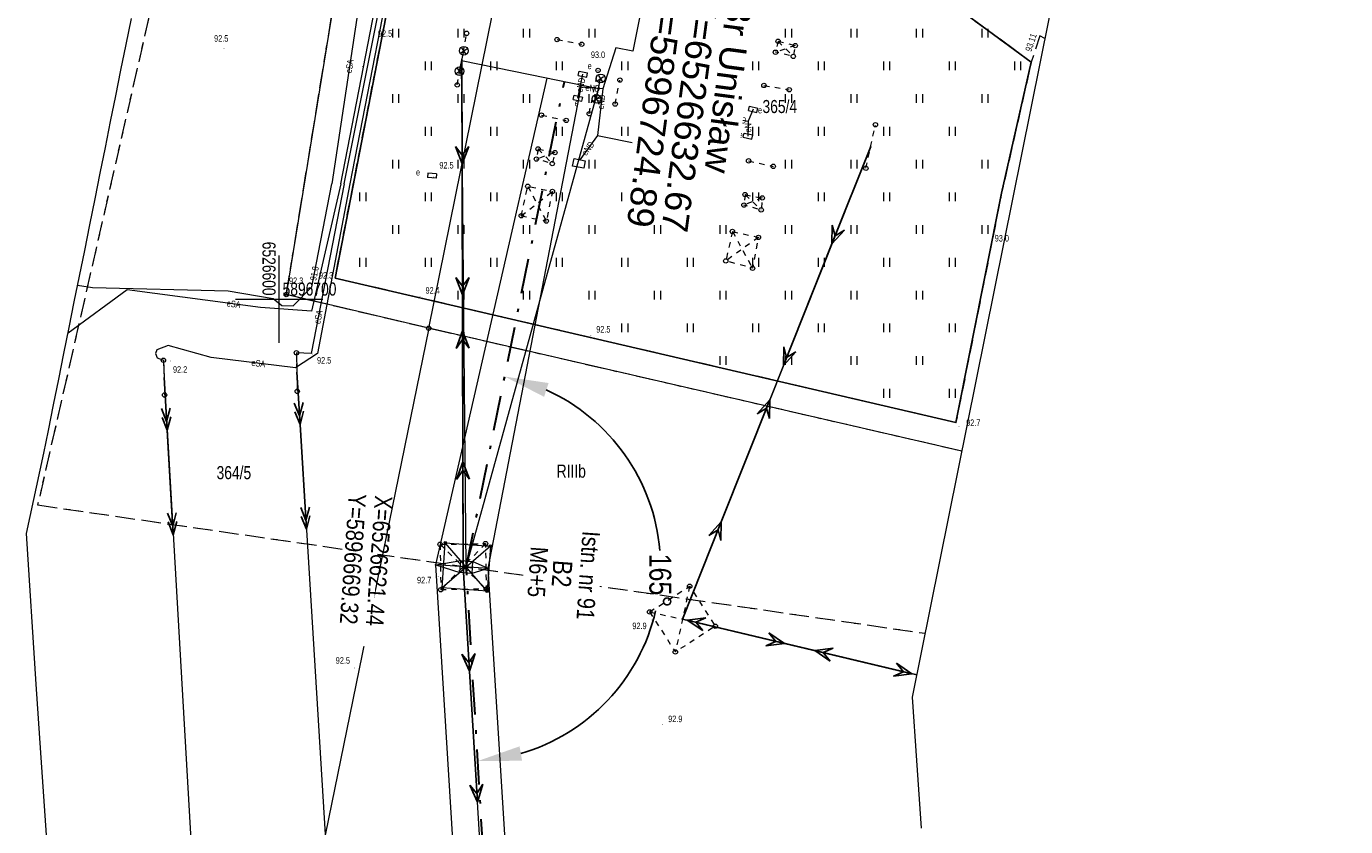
# Model space of a CAD drawing. Header units: metres. Extents: x 6524698 to 6533081, y 5883213 to 5896811.
# Tile 163 of 167: x 6526571 to 6526722, y 5896640 to 5896731. Entities that reach past the tile are written whole.
import ezdxf
from ezdxf.enums import TextEntityAlignment as Align

# ---------------------------------------------------------------- set-up
doc = ezdxf.new("R2010")
doc.units = ezdxf.units.M
doc.header["$MEASUREMENT"] = 0
for name, pattern in [('DASHDOT', [4, 2, -0.9, 0.2, -0.9]), ('mapa zasadnicza$0$1.5_0.75', [2.25, 1.5, -0.75]), ('mapa zasadnicza$0$2.25_0.75', [3, 2.25, -0.75]), ('mapa zasadnicza$0$219-1000', [0]), ('mapa zasadnicza$0$egkk-1000', [3, 2.25, -0.75]), ('mapa zasadnicza$0$egug-1000', [1.5, 0.75, -0.75]), ('mapa zasadnicza$0$suep_sn_1000', [0]), ('mapa zasadnicza$0$suep_wn_1000', [0]), ('mapa zasadnicza$0$supp_1000', [1.25, 0.625, -0.625])]:
    doc.linetypes.add(name, pattern=pattern)
doc.layers.get('0').update_dxf_attribs({"lineweight": 0})
for name, color, linetype, lineweight in [('@Proj. słupy - blok', 1, 'Continuous', 15), ('@Proj. słupy - XY', 1, 'Continuous', 0), ('_trasa_kat_zalomu', 7, 'Continuous', 18), ('_trasa_os', 1, 'DASHDOT', 30), ('Sections span lengths and Marker Balls Plan', 7, 'Continuous', 0)]:
    doc.layers.add(name, color=color, linetype=linetype, lineweight=lineweight)
for name, color, linetype in [('@Proj. słupy - seria', 1, 'Continuous'), ('@Proj. słupy - wys.', 1, 'Continuous'), ('mapa zasadnicza$0$202-punkt graniczny', 7, 'Continuous'), ('mapa zasadnicza$0$209-oznaczenie konturu klasyfikacyjnego', 7, 'Continuous'), ('mapa zasadnicza$0$211-numer działki ewidencyjnej', 7, 'Continuous'), ('mapa zasadnicza$0$217-kontur klasyfikacyjny', 7, 'Continuous'), ('mapa zasadnicza$0$218-kontur użytku gruntowego', 7, 'Continuous'), ('mapa zasadnicza$0$219-działka ewidencyjna', 7, 'Continuous'), ('mapa zasadnicza$0$jezdnia', 7, 'Continuous'), ('mapa zasadnicza$0$komora podziemna', 7, 'Continuous'), ('mapa zasadnicza$0$ogrodzenie trwałe', 7, 'Continuous'), ('mapa zasadnicza$0$pikieta naturalna', 7, 'Continuous'), ('mapa zasadnicza$0$pikieta naturalna-Atr2', 7, 'Continuous'), ('mapa zasadnicza$0$pikieta sztuczna', 7, 'Continuous'), ('mapa zasadnicza$0$pikieta sztuczna-Atr2', 7, 'Continuous'), ('mapa zasadnicza$0$przewód elektroenergetyczny podziemny', 7, 'Continuous'), ('mapa zasadnicza$0$przewód elektroenergetyczny podziemny-Atr1', 7, 'Continuous'), ('mapa zasadnicza$0$przewód elektroenergetyczny wysokiego napięcia', 7, 'Continuous'), ('mapa zasadnicza$0$przewód elektroenergetyczny średniego napięcia', 7, 'Continuous'), ('mapa zasadnicza$0$Ramki i opis wydruku', 7, 'Continuous'), ('mapa zasadnicza$0$rzędna', 7, 'Continuous'), ('mapa zasadnicza$0$rzędna-Atr2', 7, 'Continuous'), ('mapa zasadnicza$0$szafa elektroenergetyczna lub kontener', 7, 'Continuous'), ('mapa zasadnicza$0$szafa elektroenergetyczna lub kontener-Atr17', 7, 'Continuous'), ('mapa zasadnicza$0$słup przewodów napowietrznych', 7, 'Continuous'), ('mapa zasadnicza$0$trawnik', 7, 'Continuous'), ('mapa zasadnicza$0$Wstawianie ramki sekcyjnej z opisem', 7, 'Continuous')]:
    doc.layers.add(name, color=color, linetype=linetype)
doc.styles.add('mapa zasadnicza$0$STANDARD', font='Working1250', dxfattribs={"width": 0.75})
doc.styles.add('Opis', font='ARIALN.TTF')
doc.styles.add('Opis_slupy', font='ARIALN.TTF')
doc.styles.add('PLS_View', font='arial.ttf')
doc.linetypes.add('mapa zasadnicza$0$902-1000', pattern='A,5,0,[1,ksztalty.shx,S=1,R=0,X=0,Y=0],5', length=10)
doc.dimstyles.new('Kat zalomu', dxfattribs={"dimtxt": 2.5, "dimasz": 5, "dimexe": 1.25, "dimexo": 0.625, "dimtad": 0, "dimtxsty": 'Opis_slupy', "dimcen": 2.5, "dimse1": 1, "dimse2": 1, "dimadec": 0, "dimazin": 0, "dimtfac": 1, "dimtmove": 0, "dimatfit": 3, "dimfxl": 1, "dimarcsym": 1})

# ---------------------------------------------------------------- blocks, each defined once
blk = doc.blocks.new('mapa zasadnicza$0$PW01')
at = {"linetype": 'Continuous', "lineweight": 13}
h = blk.add_hatch(color=0, dxfattribs=at)
edge = h.paths.add_edge_path()
edge.add_arc((0, 0), 0.045, 0, 360)
blk = doc.blocks.new('mapa zasadnicza$0$US18')
at = {"color": 0, "linetype": 'Continuous', "lineweight": 13}
for p, q in [((-0.5, -0.25), (-0.5, 0.25)), ((-0.5, 0.25), (0.5, 0.25)), ((0.5, -0.25), (0.5, 0.25)), ((-0.5, -0.25), (0.5, -0.25))]:
    blk.add_line(p, q, dxfattribs=at)
blk = doc.blocks.new('mapa zasadnicza$0$TU04')
at = {"color": 0, "linetype": 'Continuous', "lineweight": 13}
for p, q in [((0, 0), (0, 1)), ((0.7, 0), (0.7, 1))]:
    blk.add_line(p, q, dxfattribs=at)
blk = doc.blocks.new('mapa zasadnicza$0$SUEP3')
at = {"color": 0, "linetype": 'Continuous'}
for p, q in [((0, 0), (12.003, 0)), ((12.003, 0), (10.003, 0.75)), ((10.003, 0.75), (11.003, 0)), ((12.003, 0), (10.003, -0.75)), ((11.003, 0), (10.003, -0.75)), ((12.003, 0), (27.003, 0)), ((27.003, 0), (25.003, 0.75)), ((25.003, 0.75), (26.003, 0)), ((27.003, 0), (25.003, -0.75)), ((26.003, 0), (25.003, -0.75))]:
    blk.add_line(p, q, dxfattribs=at)
blk = doc.blocks.new('mapa zasadnicza$0$SUEP2')
at = {"color": 0, "linetype": 'Continuous'}
for p, q in [((0, 0), (6.027, 0)), ((5.027, 0), (3.527, 0.5)), ((5.027, 0), (3.527, -0.5)), ((6.027, 0), (4.527, 0.5)), ((6.027, 0), (4.527, -0.5)), ((6.027, 0), (18.027, 0)), ((17.027, 0), (15.527, 0.5)), ((17.027, 0), (15.527, -0.5)), ((18.027, 0), (16.527, 0.5)), ((18.027, 0), (16.527, -0.5))]:
    blk.add_line(p, q, dxfattribs=at)
blk = doc.blocks.new('mapa zasadnicza$0$SM05')
at = {"color": 0, "linetype": 'Continuous', "lineweight": 13}
blk.add_circle((0, 0), 0.25, dxfattribs=at)
blk = doc.blocks.new('mapa zasadnicza$0$202')
at = {"color": 0, "linetype": 'Continuous', "lineweight": 0}
blk.add_circle((0, 0), 0.25, dxfattribs=at)
blk = doc.blocks.new('*U2374')
at = {"layer": '@Proj. słupy - blok', "color": 0}
for p, q in [((-3.49, 0.24), (-0.64, 0.73)), ((2.49, -0.17), (-3.49, 0.24)), ((2.49, -0.17), (0.73, 0.64))]:
    blk.add_line(p, q, dxfattribs=at)
for points in [[(2.4, -2.76), (-2.76, -2.4), (-2.4, 2.76), (2.76, 2.4)], [(0.64, -0.73), (-0.73, -0.64), (-0.64, 0.73), (0.73, 0.64)]]:
    blk.add_lwpolyline(points, close=True, dxfattribs=at)
for points in [[(2.76, 2.4), (-2.76, -2.4)], [(2.4, -2.76), (-2.4, 2.76)], [(-3.49, 0.24), (-0.73, -0.64)], [(2.49, -0.17), (0.64, -0.73)]]:
    blk.add_lwpolyline(points, dxfattribs=at)
for centre, radius in [((-2.4, 2.76), 0.15), ((2.76, 2.4), 0.15), ((-3.49, 0.24), 0.05), ((0, 0), 0.05), ((2.49, -0.17), 0.05), ((-2.76, -2.4), 0.15), ((2.4, -2.76), 0.15)]:
    blk.add_circle(centre, radius, dxfattribs=at)
at = {"layer": '@Proj. słupy - seria', "color": 0, "insert": (10.97, -0.77), "char_height": 2.2, "attachment_point": 5, "rotation": 265.9898, "style": 'Opis', "bg_fill": 3, "box_fill_scale": 2.5, "bg_fill_color": 256, "bg_fill_transparency": 0}
blk.add_mtext_dynamic_manual_height_columns('B2', width=7.2, gutter_width=12.5, heights=[-2.21], dxfattribs=at)
at = {"layer": '@Proj. słupy - XY', "color": 0, "linetype": 'Continuous', "style": 'Opis'}
for tag, p in [('Y', (-12.97, 0.91)), ('X', (-9.98, 0.7))]:
    blk.add_attdef(tag, text='', height=2, rotation=265.9898, dxfattribs=at).set_placement(p, align=Align.MIDDLE_CENTER)
at = {"layer": '@Proj. słupy - seria', "color": 0, "style": 'Opis'}
blk.add_attdef('STAN', text='', height=2, rotation=265.9898, dxfattribs=at).set_placement((13.97, -0.98), align=Align.MIDDLE_CENTER)
at = {"layer": '@Proj. słupy - wys.', "color": 0, "insert": (8.18, -0.57), "char_height": 2, "attachment_point": 5, "rotation": 265.9898, "style": 'Opis'}
blk.add_mtext_dynamic_manual_height_columns('M6+5 ', width=6.652, gutter_width=12.5, heights=[3.6], dxfattribs=at)
at = {"layer": '@Proj. słupy - XY', "color": 0, "linetype": 'Continuous', "insert": (-11.47, 0.8), "char_height": 2.5, "attachment_point": 5, "rotation": 265.9898, "style": 'Opis', "bg_fill": 3, "box_fill_scale": 1, "bg_fill_color": 256, "bg_fill_transparency": 0}
blk.add_mtext_dynamic_manual_height_columns('\\P', width=19.7098, gutter_width=5.34, heights=[5.63], dxfattribs=at)
blk = doc.blocks.new('*D2416')
at = {"layer": '_trasa_kat_zalomu', "color": 0, "lineweight": -2}
for start, end in [(4.8648, 65.6729), (286.3089, 347.0185)]:
    blk.add_arc((6526621.44, 5896669.32), 22.25, start, end, dxfattribs=at)
at = {"layer": '_trasa_kat_zalomu', "color": 0}
for points in [[(6526630.86, 5896690.39), (6526630.35, 5896688.81), (6526625.85, 5896691.13)], [(6526627.54, 5896648.79), (6526627.83, 5896647.14), (6526622.76, 5896647.11)]]:
    blk.add_solid(points, dxfattribs=at)
at = {"layer": 'Defpoints', "color": 0}
for p in [(6526632.67, 5896724.88), (6526641.84, 5896678.2), (6526621.44, 5896669.32), (6526621.44, 5896669.32), (6526639.57, 5896364.93)]:
    blk.add_point(p, dxfattribs=at)
at = {"layer": '_trasa_kat_zalomu', "color": 0, "insert": (6526643.64, 5896667.77), "char_height": 2.5, "attachment_point": 5, "rotation": 270, "style": 'Opis_slupy'}
blk.add_mtext('165%%d', dxfattribs=at)

msp = doc.modelspace()

# ---------------------------------------------------------------- linework, layer by layer
at = {"layer": '@Proj. słupy - blok', "color": 0, "linetype": 'Continuous', "ltscale": 2}
for p, q in [((6526621.37, 5896728.097), (6526620.917, 5896728.78)), ((6526620.668, 5896726.086), (6526621.144, 5896728.439)), ((6526620.802, 5896728.212), (6526621.485, 5896728.665)), ((6526628.747, 5896725.677), (6526620.906, 5896727.262)), ((6526620.326, 5896725.859), (6526621.01, 5896726.313)), ((6526620.326, 5896725.859), (6526621.01, 5896726.313)), ((6526620.895, 5896725.745), (6526620.441, 5896726.428)), ((6526636.589, 5896724.092), (6526628.747, 5896725.677)), ((6526636.351, 5896722.916), (6526636.826, 5896725.268)), ((6526636.485, 5896725.041), (6526637.168, 5896725.495)), ((6526637.053, 5896724.926), (6526636.6, 5896725.61)), ((6526636.009, 5896722.689), (6526636.692, 5896723.142)), ((6526636.578, 5896722.574), (6526636.124, 5896723.257))]:
    msp.add_line(p, q, dxfattribs=at)
for centre in [(6526621.144, 5896728.439), (6526620.668, 5896726.086), (6526636.826, 5896725.268), (6526636.351, 5896722.916)]:
    msp.add_circle(centre, 0.5, dxfattribs=at)
at = {"layer": '_trasa_os', "linetype": 'DASHDOT', "ltscale": 2}
msp.add_lwpolyline([(6528589.986, 5891744.689), (6528580.198, 5892007.978), (6528365.87, 5892211.536), (6528143.159, 5892378.558), (6527920.541, 5892545.59), (6527693.967, 5892715.374), (6527530.815, 5892837.971), (6527304.639, 5893007.458), (6527095.026, 5893164.924), (6526808.543, 5893379.811), (6526773.046, 5893625.004), (6526837.186, 5893856.22), (6526918.697, 5894149.866), (6527004.557, 5894459.054), (6526829.193, 5894634.492), (6526625.033, 5894855.653), (6526658.914, 5895086.074), (6526701.409, 5895318.796), (6526680.866, 5895666.414), (6526660.166, 5896015.549), (6526639.565, 5896364.931), (6526621.438, 5896669.322), (6526632.668, 5896724.885)], dxfattribs=at)
at = {"layer": 'mapa zasadnicza$0$217-kontur klasyfikacyjny', "color": 92, "linetype": 'mapa zasadnicza$0$egkk-1000', "lineweight": 18, "flags": 128}
for points in [[(6526602.43, 5896808.34), (6526572.35, 5896676.43)], [(6526600.83, 5896700.51), (6526617.959, 5896805.782)], [(6526617.14, 5896696.66), (6526600.83, 5896700.51)], [(6526678.178, 5896682.59), (6526617.14, 5896696.66)], [(6526572.35, 5896676.43), (6526673.979, 5896661.736)]]:
    msp.add_lwpolyline(points, dxfattribs=at)
at = {"layer": 'mapa zasadnicza$0$218-kontur użytku gruntowego', "color": 3, "linetype": 'mapa zasadnicza$0$egug-1000', "lineweight": 18, "flags": 128}
for points in [[(6526602.43, 5896808.34), (6526572.35, 5896676.43)], [(6526600.83, 5896700.51), (6526617.959, 5896805.782)], [(6526617.14, 5896696.66), (6526600.83, 5896700.51)], [(6526678.178, 5896682.59), (6526617.14, 5896696.66)], [(6526572.35, 5896676.43), (6526673.979, 5896661.736)]]:
    msp.add_lwpolyline(points, dxfattribs=at)
at = {"layer": 'mapa zasadnicza$0$219-działka ewidencyjna', "color": 7, "linetype": 'mapa zasadnicza$0$219-1000', "lineweight": 18, "flags": 128}
for points in [[(6526617.959, 5896805.782), (6526600.83, 5896700.51)], [(6526617.14, 5896696.66), (6526638.427, 5896801.661)], [(6526617.14, 5896696.66), (6526600.83, 5896700.51)], [(6526617.14, 5896696.66), (6526585.13, 5896540.07)], [(6526678.178, 5896682.59), (6526617.14, 5896696.66)]]:
    msp.add_lwpolyline(points, dxfattribs=at)
at = {"layer": 'mapa zasadnicza$0$jezdnia', "color": 7, "linetype": 'mapa zasadnicza$0$2.25_0.75', "lineweight": 18, "flags": 128}
msp.add_lwpolyline([(6526687.691, 5896729.836), (6526687.12, 5896730.14), (6526686.14, 5896727.13), (6526678.65, 5896732.63), (6526679.67, 5896737.46), (6526679.81, 5896738.36), (6526689.02, 5896741.66), (6526688.85, 5896740.6), (6526689.985, 5896741.228)], dxfattribs=at)
at = {"layer": 'mapa zasadnicza$0$komora podziemna', "color": 1, "linetype": 'Continuous', "lineweight": 18, "flags": 128}
for points in [[(6526634.89, 5896714.98), (6526633.62, 5896715.23), (6526633.79, 5896716.08), (6526635.06, 5896715.82)], [(6526651.14, 5896711.04), (6526649.69, 5896711.32), (6526649.84, 5896712.18), (6526651.29, 5896711.88)]]:
    msp.add_lwpolyline(points, close=True, dxfattribs=at)
at = {"layer": 'mapa zasadnicza$0$ogrodzenie trwałe', "color": 7, "linetype": 'mapa zasadnicza$0$902-1000', "lineweight": 25, "flags": 128}
for points in [[(6526606.41, 5896702.4), (6526616.27, 5896753.16), (6526626.12, 5896804.139)], [(6526678.65, 5896732.63), (6526686.14, 5896727.13)], [(6526682.75, 5896712.14), (6526686.14, 5896727.13)], [(6526606.41, 5896702.4), (6526677.52, 5896685.86), (6526682.75, 5896712.14)]]:
    msp.add_lwpolyline(points, dxfattribs=at)
at = {"layer": 'mapa zasadnicza$0$przewód elektroenergetyczny podziemny', "color": 1, "linetype": 'Continuous', "lineweight": 18, "flags": 128}
for points in [[(6526617.18, 5896768.52), (6526616.4, 5896767.15), (6526613.41, 5896751.29), (6526612.41, 5896745.23), (6526612.1, 5896745.18), (6526612.19, 5896744.84), (6526610.49, 5896736.03), (6526609, 5896732.93), (6526606.04, 5896713.21)], [(6526607.08, 5896713.19), (6526613.3, 5896745.25), (6526617.59, 5896767.06), (6526618.6, 5896766.86)], [(6526618.6, 5896766.86), (6526614.08, 5896743.99), (6526608.11, 5896713.18)], [(6526607.46, 5896713.19), (6526617.98, 5896765.92)], [(6526656.24, 5896757), (6526646.6, 5896758.77), (6526640.5, 5896728.39), (6526638.58, 5896728.77), (6526637.08, 5896724.08)], [(6526651.33, 5896720.8), (6526652.15, 5896726.02), (6526650.24, 5896726.71), (6526656.24, 5896757)], [(6526634.49, 5896724.26), (6526634.8, 5896725.75)], [(6526634.23, 5896722.99), (6526634.49, 5896724.26)], [(6526637.08, 5896724.08), (6526634.49, 5896724.26)], [(6526637.08, 5896724.08), (6526636.47, 5896718.74)], [(6526654.29, 5896721.73), (6526653.72, 5896720.37)], [(6526649.75, 5896715.99), (6526651.33, 5896720.8)], [(6526651.33, 5896720.8), (6526653.72, 5896720.37)], [(6526653.72, 5896720.37), (6526653.7, 5896718.67)], [(6526636.47, 5896718.74), (6526634.43, 5896715.95)], [(6526636.47, 5896718.74), (6526645.95, 5896716.83)], [(6526645.95, 5896716.83), (6526645.64, 5896715.08)], [(6526645.95, 5896716.83), (6526649.75, 5896715.99)], [(6526649.75, 5896715.99), (6526650.57, 5896712.03)], [(6526607.08, 5896713.19), (6526603.7, 5896698.6), (6526597.87, 5896699.03), (6526582.6, 5896701.05), (6526575.828, 5896696.082)], [(6526576.932, 5896701.588), (6526578.64, 5896701.34), (6526594.16, 5896700.94), (6526599.34, 5896700.06), (6526600.32, 5896699.28), (6526601.6, 5896699.21), (6526603.74, 5896701.4), (6526606.04, 5896713.21)], [(6526608.11, 5896713.18), (6526604.4, 5896693.76), (6526601.88, 5896692.13), (6526592.21, 5896693.3), (6526587.31, 5896694.68), (6526586.01, 5896694.18), (6526585.83, 5896693.76), (6526586.03, 5896693.28), (6526586.76, 5896692.99), (6526586.83, 5896691.01)], [(6526607.46, 5896713.19), (6526603.68, 5896693.78), (6526601.98, 5896693.85), (6526602.03, 5896691.65)]]:
    msp.add_lwpolyline(points, dxfattribs=at)
at = {"layer": 'mapa zasadnicza$0$przewód elektroenergetyczny wysokiego napięcia', "color": 1, "linetype": 'mapa zasadnicza$0$suep_wn_1000', "lineweight": 18, "flags": 128}
for points in [[(6526621.08, 5896669.36), (6526620.94, 5896727.48)], [(6526620.94, 5896727.48), (6526621.08, 5896669.36)], [(6526646.2, 5896663.36), (6526667.75, 5896717.47)], [(6526667.75, 5896717.47), (6526646.2, 5896663.36)], [(6526639.62, 5896365), (6526621.08, 5896669.36)], [(6526673.02, 5896656.974), (6526646.2, 5896663.36)]]:
    msp.add_lwpolyline(points, dxfattribs=at)
at = {"layer": 'mapa zasadnicza$0$przewód elektroenergetyczny średniego napięcia', "color": 1, "linetype": 'mapa zasadnicza$0$suep_sn_1000', "lineweight": 18, "flags": 128}
for points in [[(6526586.83, 5896691.01), (6526593.3, 5896579.2)], [(6526602.03, 5896691.65), (6526607.74, 5896598.24)]]:
    msp.add_lwpolyline(points, dxfattribs=at)
at = {"layer": 'mapa zasadnicza$0$Ramki i opis wydruku', "color": 7, "linetype": 'Continuous', "lineweight": 13, "flags": 128}
for points in [[(6526699.67, 5896789.33), (6526672.51, 5896654.44), (6526673.01, 5896647.17), (6526673.54, 5896639.43)], [(6526573.78, 5896632.56), (6526573.24, 5896640.3), (6526572.71, 5896648.05), (6526572.17, 5896655.91), (6526571.06, 5896673.15), (6526573.06, 5896682.35), (6526573.58, 5896684.94), (6526574.18, 5896687.89), (6526574.77, 5896690.84), (6526575.36, 5896693.78), (6526575.96, 5896696.73), (6526576.55, 5896699.68), (6526577.14, 5896702.63), (6526577.74, 5896705.58), (6526578.33, 5896708.52), (6526578.92, 5896711.47), (6526579.52, 5896714.42), (6526580.11, 5896717.37), (6526580.7, 5896720.32), (6526581.3, 5896723.26), (6526581.89, 5896726.21), (6526582.49, 5896729.16), (6526583.08, 5896732.11)]]:
    msp.add_lwpolyline(points, dxfattribs=at)
at = {"layer": 'mapa zasadnicza$0$słup przewodów napowietrznych', "color": 7, "linetype": 'mapa zasadnicza$0$supp_1000', "lineweight": 18, "flags": 128}
for points in [[(6526620.4, 5896724.52), (6526621.48, 5896730.43)], [(6526631.84, 5896729.71), (6526634.66, 5896729.18)], [(6526657.15, 5896729.52), (6526659.12, 5896729.03), (6526658.89, 5896727.79), (6526656.85, 5896728.27)], [(6526657.15, 5896729.52), (6526656.85, 5896728.27)], [(6526659.12, 5896729.03), (6526656.85, 5896728.27)], [(6526657.15, 5896729.52), (6526658.89, 5896727.79)], [(6526635.52, 5896721.23), (6526636.53, 5896726.19)], [(6526638.49, 5896722.33), (6526639.03, 5896725.08)], [(6526655.53, 5896724.46), (6526658.42, 5896723.97)], [(6526652.71, 5896723.46), (6526651.63, 5896718.58)], [(6526649.11, 5896719.9), (6526649.57, 5896722.66)], [(6526630.05, 5896721.07), (6526632.88, 5896720.46)], [(6526667.2, 5896714.98), (6526668.3, 5896719.96)], [(6526629.66, 5896717.19), (6526631.59, 5896716.77), (6526631.29, 5896715.51), (6526629.47, 5896716.03)], [(6526629.66, 5896717.19), (6526629.47, 5896716.03)], [(6526631.59, 5896716.77), (6526629.47, 5896716.03)], [(6526629.66, 5896717.19), (6526631.29, 5896715.51)], [(6526653.77, 5896715.83), (6526656.59, 5896715.2)], [(6526627.74, 5896709.54), (6526628.48, 5896712.91), (6526631.3, 5896712.32), (6526630.6, 5896708.94)], [(6526627.74, 5896709.54), (6526631.3, 5896712.32)], [(6526628.48, 5896712.91), (6526630.6, 5896708.94)], [(6526653.37, 5896711.96), (6526655.33, 5896711.58), (6526655.21, 5896710.21), (6526653.23, 5896710.76)], [(6526653.37, 5896711.96), (6526653.23, 5896710.76)], [(6526655.33, 5896711.58), (6526653.23, 5896710.76)], [(6526653.37, 5896711.96), (6526655.21, 5896710.21)], [(6526627.74, 5896709.54), (6526630.6, 5896708.94)], [(6526651.92, 5896707.74), (6526654.9, 5896707.07), (6526654.22, 5896703.53), (6526651.16, 5896704.37)], [(6526651.92, 5896707.74), (6526651.16, 5896704.37)], [(6526651.92, 5896707.74), (6526654.22, 5896703.53)], [(6526654.9, 5896707.07), (6526651.16, 5896704.37)], [(6526586.76, 5896692.99), (6526586.89, 5896689.02)], [(6526601.98, 5896693.85), (6526602.08, 5896689.44)], [(6526618.44, 5896671.92), (6526623.64, 5896672), (6526623.72, 5896666.8), (6526618.52, 5896666.72)], [(6526618.44, 5896671.92), (6526623.72, 5896666.8)], [(6526618.44, 5896671.92), (6526618.52, 5896666.72)], [(6526623.64, 5896672), (6526618.52, 5896666.72)], [(6526642.44, 5896664.18), (6526647.02, 5896667.12), (6526649.96, 5896662.54), (6526645.38, 5896659.6)], [(6526647.02, 5896667.12), (6526645.38, 5896659.6)], [(6526642.44, 5896664.18), (6526649.96, 5896662.54)], [(6526642.44, 5896664.18), (6526645.38, 5896659.6)]]:
    msp.add_lwpolyline(points, dxfattribs=at)
at = {"layer": 'mapa zasadnicza$0$trawnik', "color": 7, "linetype": 'mapa zasadnicza$0$1.5_0.75', "lineweight": 18, "flags": 128}
msp.add_lwpolyline([(6526628.21, 5896803.72), (6526697.77, 5896787.94), (6526689.02, 5896741.66), (6526679.81, 5896738.36), (6526639.85, 5896748.14), (6526640.42, 5896750.75), (6526642.12, 5896750.38), (6526643.3, 5896756.48), (6526635.55, 5896757.96), (6526634.33, 5896751.81), (6526635.34, 5896751.64), (6526634.82, 5896749.05), (6526631.99, 5896749.73), (6526627.67, 5896755.93), (6526629.31, 5896765.39), (6526633.96, 5896768.36), (6526637.91, 5896767.41), (6526672.64, 5896759.88), (6526677.11, 5896739.73), (6526678.29, 5896739.52), (6526675.16, 5896753.36), (6526677.94, 5896758.72), (6526684.92, 5896757.21), (6526684.87, 5896757.81), (6526686.61, 5896765.96), (6526667.59, 5896770.24), (6526667.91, 5896771.67), (6526640.01, 5896777.94), (6526639.57, 5896776.6), (6526627.95, 5896778.69), (6526621.05, 5896744.09), (6526678.65, 5896732.63), (6526686.14, 5896727.13), (6526682.75, 5896712.14), (6526677.52, 5896685.86), (6526606.41, 5896702.4), (6526616.27, 5896753.16), (6526626.12, 5896804.14)], close=True, dxfattribs=at)
at = {"layer": 'mapa zasadnicza$0$Wstawianie ramki sekcyjnej z opisem', "color": 7, "linetype": 'Continuous', "lineweight": 13, "flags": 128}
for points in [[(6526600, 5896695), (6526600, 5896705)], [(6526595, 5896700), (6526605, 5896700)]]:
    msp.add_lwpolyline(points, dxfattribs=at)

# ---------------------------------------------------------------- block references
at = {"layer": 'mapa zasadnicza$0$202-punkt graniczny', "color": 7, "linetype": 'Continuous', "lineweight": 18}
for p in [(6526600.83, 5896700.51), (6526617.14, 5896696.66)]:
    msp.add_blockref('mapa zasadnicza$0$202', p, dxfattribs=at)
at = {"layer": 'mapa zasadnicza$0$pikieta naturalna', "color": 7, "linetype": 'Continuous', "lineweight": 13, "rotation": 179.999}
msp.add_blockref('mapa zasadnicza$0$PW01', (6526593.7, 5896728.72), dxfattribs=at)
at = {"layer": 'mapa zasadnicza$0$pikieta naturalna', "color": 7, "linetype": 'Continuous', "lineweight": 13}
for p in [(6526609.54, 5896726.6), (6526636.55, 5896726.15), (6526617.7, 5896713.97), (6526682.06, 5896707.34), (6526606.41, 5896702.4), (6526603.74, 5896701.4), (6526616.13, 5896700.28), (6526635.71, 5896695.83), (6526587.59, 5896692.9), (6526603.84, 5896693.72), (6526677.86, 5896685.42), (6526618.22, 5896668.21), (6526642.7, 5896663.25), (6526608.62, 5896657.75), (6526643.89, 5896651.26)]:
    msp.add_blockref('mapa zasadnicza$0$PW01', p, dxfattribs=at)
at = {"layer": 'mapa zasadnicza$0$pikieta sztuczna', "color": 7, "linetype": 'Continuous', "lineweight": 13}
msp.add_blockref('mapa zasadnicza$0$PW01', (6526686.14, 5896727.13), dxfattribs=at)
at = {"layer": 'mapa zasadnicza$0$przewód elektroenergetyczny wysokiego napięcia', "color": 1, "linetype": 'Continuous', "lineweight": 18}
for p, rotation in [((6526620.94, 5896727.48), 270.138), ((6526667.75, 5896717.47), 248.284), ((6526621.08, 5896669.36), 90.138), ((6526646.2, 5896663.36), 68.28399999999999), ((6526621.08, 5896669.36), 273.486), ((6526646.2, 5896663.36), 346.607), ((6526673.02, 5896656.974), 166.607)]:
    msp.add_blockref('mapa zasadnicza$0$SUEP3', p, dxfattribs=dict(at, rotation=rotation))
at = {"layer": 'mapa zasadnicza$0$przewód elektroenergetyczny średniego napięcia', "color": 1, "linetype": 'Continuous', "lineweight": 18}
for p, rotation in [((6526586.83, 5896691.01), 273.312), ((6526602.03, 5896691.65), 273.498)]:
    msp.add_blockref('mapa zasadnicza$0$SUEP2', p, dxfattribs=dict(at, rotation=rotation))
at = {"layer": 'mapa zasadnicza$0$rzędna', "color": 1, "linetype": 'Continuous', "lineweight": 18}
msp.add_blockref('mapa zasadnicza$0$PW01', (6526603.74, 5896701.4), dxfattribs=at)
at = {"layer": 'mapa zasadnicza$0$szafa elektroenergetyczna lub kontener', "color": 1, "linetype": 'Continuous', "lineweight": 18}
for p, rotation in [((6526634.8, 5896725.75), 348.871), ((6526634.23, 5896722.99), 348.959), ((6526654.29, 5896721.73), 345.605), ((6526653.7, 5896718.67), 348.689), ((6526645.64, 5896715.08), 348.97), ((6526617.52, 5896714.13), 177.327)]:
    msp.add_blockref('mapa zasadnicza$0$US18', p, dxfattribs=dict(at, rotation=rotation))
at = {"layer": 'mapa zasadnicza$0$słup przewodów napowietrznych', "color": 7, "linetype": 'Continuous', "lineweight": 18}
for p in [(6526621.48, 5896730.43), (6526631.84, 5896729.71), (6526634.66, 5896729.18), (6526657.15, 5896729.52), (6526659.12, 5896729.03), (6526656.85, 5896728.27), (6526658.89, 5896727.79), (6526636.53, 5896726.19), (6526620.4, 5896724.52), (6526639.03, 5896725.08), (6526655.53, 5896724.46), (6526658.42, 5896723.97), (6526649.57, 5896722.66), (6526652.71, 5896723.46), (6526630.05, 5896721.07), (6526635.52, 5896721.23), (6526638.49, 5896722.33), (6526632.88, 5896720.46), (6526649.11, 5896719.9), (6526668.3, 5896719.96), (6526651.63, 5896718.58), (6526629.66, 5896717.19), (6526631.59, 5896716.77), (6526629.47, 5896716.03), (6526631.29, 5896715.51), (6526653.77, 5896715.83), (6526656.59, 5896715.2), (6526667.2, 5896714.98), (6526628.48, 5896712.91), (6526631.3, 5896712.32), (6526653.37, 5896711.96), (6526653.23, 5896710.76), (6526655.33, 5896711.58), (6526627.74, 5896709.54), (6526630.6, 5896708.94), (6526655.21, 5896710.21), (6526651.92, 5896707.74), (6526654.9, 5896707.07), (6526651.16, 5896704.37), (6526654.22, 5896703.53), (6526601.98, 5896693.85), (6526586.76, 5896692.99), (6526602.08, 5896689.44), (6526586.89, 5896689.02), (6526618.44, 5896671.92), (6526623.64, 5896672), (6526618.52, 5896666.72), (6526623.72, 5896666.8), (6526647.02, 5896667.12), (6526642.44, 5896664.18), (6526649.96, 5896662.54), (6526645.38, 5896659.6)]:
    msp.add_blockref('mapa zasadnicza$0$SM05', p, dxfattribs=at)
at = {"layer": 'mapa zasadnicza$0$trawnik', "color": 7, "linetype": 'Continuous', "lineweight": 18}
for p in [(6526613.009, 5896729.959), (6526620.509, 5896729.959), (6526628.009, 5896729.959), (6526635.509, 5896729.959), (6526643.009, 5896729.959), (6526650.509, 5896729.959), (6526658.009, 5896729.959), (6526665.509, 5896729.959), (6526673.009, 5896729.959), (6526680.509, 5896729.959), (6526616.759, 5896726.209), (6526624.259, 5896726.209), (6526631.759, 5896726.209), (6526639.259, 5896726.209), (6526646.759, 5896726.209), (6526654.259, 5896726.209), (6526661.759, 5896726.209), (6526669.259, 5896726.209), (6526676.759, 5896726.209), (6526684.259, 5896726.209), (6526613.009, 5896722.459), (6526620.509, 5896722.459), (6526628.009, 5896722.459), (6526635.509, 5896722.459), (6526643.009, 5896722.459), (6526650.509, 5896722.459), (6526658.009, 5896722.459), (6526665.509, 5896722.459), (6526673.009, 5896722.459), (6526680.509, 5896722.459), (6526616.759, 5896718.709), (6526624.259, 5896718.709), (6526631.759, 5896718.709), (6526639.259, 5896718.709), (6526646.759, 5896718.709), (6526654.259, 5896718.709), (6526661.759, 5896718.709), (6526669.259, 5896718.709), (6526676.759, 5896718.709), (6526613.009, 5896714.959), (6526620.509, 5896714.959), (6526628.009, 5896714.959), (6526635.509, 5896714.959), (6526643.009, 5896714.959), (6526650.509, 5896714.959), (6526658.009, 5896714.959), (6526665.509, 5896714.959), (6526673.009, 5896714.959), (6526680.509, 5896714.959), (6526609.259, 5896711.209), (6526616.759, 5896711.209), (6526624.259, 5896711.209), (6526631.759, 5896711.209), (6526639.259, 5896711.209), (6526646.759, 5896711.209), (6526654.259, 5896711.209), (6526661.759, 5896711.209), (6526669.259, 5896711.209), (6526676.759, 5896711.209), (6526613.009, 5896707.459), (6526620.509, 5896707.459), (6526628.009, 5896707.459), (6526635.509, 5896707.459), (6526643.009, 5896707.459), (6526650.509, 5896707.459), (6526658.009, 5896707.459), (6526665.509, 5896707.459), (6526673.009, 5896707.459), (6526680.509, 5896707.459), (6526609.259, 5896703.709), (6526616.759, 5896703.709), (6526624.259, 5896703.709), (6526631.759, 5896703.709), (6526639.259, 5896703.709), (6526646.759, 5896703.709), (6526654.259, 5896703.709), (6526661.759, 5896703.709), (6526669.259, 5896703.709), (6526676.759, 5896703.709), (6526620.509, 5896699.959), (6526628.009, 5896699.959), (6526635.509, 5896699.959), (6526643.009, 5896699.959), (6526650.509, 5896699.959), (6526658.009, 5896699.959), (6526665.509, 5896699.959), (6526673.009, 5896699.959), (6526639.259, 5896696.209), (6526646.759, 5896696.209), (6526654.259, 5896696.209), (6526661.759, 5896696.209), (6526669.259, 5896696.209), (6526676.759, 5896696.209), (6526650.509, 5896692.459), (6526658.009, 5896692.459), (6526665.509, 5896692.459), (6526673.009, 5896692.459), (6526669.259, 5896688.709), (6526676.759, 5896688.709)]:
    msp.add_blockref('mapa zasadnicza$0$TU04', p, dxfattribs=at)

# ---------------------------------------------------------------- texts
at = {"layer": 'mapa zasadnicza$0$209-oznaczenie konturu klasyfikacyjnego', "color": 3, "linetype": 'Continuous', "lineweight": 18, "style": 'mapa zasadnicza$0$STANDARD', "width": 0.79}
msp.add_text('RIIIb', height=1.5, dxfattribs=at).set_placement((6526631.79, 5896679.55))
at = {"layer": 'mapa zasadnicza$0$211-numer działki ewidencyjnej', "color": 7, "linetype": 'Continuous', "lineweight": 18, "style": 'mapa zasadnicza$0$STANDARD', "width": 0.79}
msp.add_text('365/4', height=1.5, dxfattribs=at).set_placement((6526655.36, 5896721.3))
msp.add_text('364/5', height=1.5, dxfattribs=at).set_placement((6526592.84, 5896680.88), align=Align.TOP_LEFT)
at = {"layer": 'mapa zasadnicza$0$pikieta naturalna-Atr2', "color": 7, "style": 'mapa zasadnicza$0$STANDARD', "width": 0.667}
for s, p in [('92.5', (6526592.56, 5896729.47)), ('93.0', (6526635.71, 5896727.6)), ('92.5', (6526618.36, 5896714.95)), ('92.3', (6526601.14, 5896701.72)), ('92.4', (6526616.77, 5896700.62)), ('92.5', (6526636.32, 5896696.17)), ('92.5', (6526604.35, 5896692.61)), ('92.2', (6526587.85, 5896691.56)), ('92.7', (6526678.69, 5896685.47)), ('92.7', (6526615.8, 5896667.45)), ('92.9', (6526640.46, 5896662.21)), ('92.5', (6526606.49, 5896658.25)), ('92.9', (6526644.56, 5896651.56))]:
    msp.add_text(s, height=0.75, dxfattribs=at).set_placement(p)
for s, p in [('92.5', (6526611.32, 5896730.78)), ('93.0', (6526681.96, 5896707.34))]:
    msp.add_text(s, height=0.75, dxfattribs=at).set_placement(p, align=Align.TOP_LEFT)
msp.add_text('92.3', height=0.75, dxfattribs=at).set_placement((6526606.19, 5896702.35), align=Align.RIGHT)
at = {"layer": 'mapa zasadnicza$0$pikieta sztuczna-Atr2', "color": 7, "style": 'mapa zasadnicza$0$STANDARD', "width": 0.667}
msp.add_text('93.11', height=0.75, rotation=71.964, dxfattribs=at).set_placement((6526685.43, 5896728.51), align=Align.TOP_LEFT)
at = {"layer": 'mapa zasadnicza$0$przewód elektroenergetyczny podziemny-Atr1', "color": 1, "style": 'mapa zasadnicza$0$STANDARD', "width": 0.667}
for s, rotation, p in [('eSA', 81.463, (6526607.94, 5896725.88)), ('eND', 78.43, (6526634.375, 5896723.701)), ('eND', 356.023, (6526635.09, 5896724.22)), ('eND', 83.483, (6526636.81, 5896721.75)), ('eND', 349.8, (6526651.85, 5896720.71)), ('eN', 89.326, (6526653.7, 5896719.09)), ('eND', 71.815, (6526650.31, 5896717.71)), ('eND', 53.826, (6526634.88, 5896716.57)), ('eND', 348.609, (6526643.033, 5896717.418)), ('eND', 347.535, (6526647.36, 5896716.52)), ('eN', 79.955, (6526645.71, 5896715.45)), ('eND', 281.699, (6526650.05, 5896714.54)), ('eSA', 352.464, (6526594.02, 5896699.54)), ('eSA', 78.979, (6526604.34, 5896697.18)), ('eSA', 353.1, (6526596.85, 5896692.74))]:
    msp.add_text(s, height=0.75, rotation=rotation, dxfattribs=at).set_placement(p, align=Align.MIDDLE_LEFT)
at = {"layer": 'mapa zasadnicza$0$rzędna-Atr2', "color": 1, "style": 'mapa zasadnicza$0$STANDARD', "width": 0.667}
msp.add_text('91.8', height=0.75, rotation=78.979, dxfattribs=at).set_placement((6526603.88, 5896702.14), align=Align.MIDDLE_LEFT)
at = {"layer": 'mapa zasadnicza$0$szafa elektroenergetyczna lub kontener-Atr17', "color": 1, "style": 'mapa zasadnicza$0$STANDARD', "width": 0.667}
for p in [(6526635.33, 5896726.33), (6526633.85, 5896722.07), (6526654.85, 5896721.26), (6526652.63, 5896718.46), (6526644.56, 5896715.35), (6526615.68, 5896714.15)]:
    msp.add_text('e', height=0.75, dxfattribs=at).set_placement(p)
at = {"layer": 'mapa zasadnicza$0$Wstawianie ramki sekcyjnej z opisem', "color": 7, "linetype": 'Continuous', "lineweight": 13, "style": 'mapa zasadnicza$0$STANDARD', "width": 0.79}
msp.add_text('6526600', height=1.5, rotation=270, dxfattribs=at).set_placement((6526598.1, 5896700.4), align=Align.RIGHT)
msp.add_text('5896700', height=1.5, rotation=0.001, dxfattribs=at).set_placement((6526600.4, 5896700.4))

# ---------------------------------------------------------------- next in the draw order: block references
msp.add_blockref('*U2374', (6526621.438, 5896669.322)).add_auto_attribs({'STAN': 'Istn. nr 91', 'X': 'X=6526621.44', 'Y': 'Y=5896669.32'})

# ---------------------------------------------------------------- next in the draw order: linework, layer by layer
at = {"layer": 'Sections span lengths and Marker Balls Plan', "color": 6, "flags": 128}
msp.add_lwpolyline([(6526621.438, 5896669.322), (6526620.906, 5896727.262)], dxfattribs=at)
at = {"layer": 'Sections span lengths and Marker Balls Plan', "color": 1, "flags": 128}
for points in [[(6528587.188, 5891744.577), (6528577.92, 5892006.949), (6528364.256, 5892209.626), (6528141.479, 5892376.318), (6527918.861, 5892543.35), (6527692.286, 5892713.134), (6527529.134, 5892835.731), (6527302.959, 5893005.217), (6527093.345, 5893162.685), (6526805.533, 5893378.025), (6526770.052, 5893625.195), (6526834.488, 5893856.969), (6526921.106, 5894149.197), (6527002.139, 5894458.418), (6526827.029, 5894632.413), (6526621.689, 5894854.62), (6526661.381, 5895085.668), (6526701.409, 5895318.796), (6526678.071, 5895666.249), (6526657.371, 5896015.383), (6526636.77, 5896364.766), (6526617.947, 5896669.567), (6526630.708, 5896725.281)], [(6528593.583, 5891744.832), (6528583.388, 5892009.419), (6528368, 5892214.057), (6528145.319, 5892381.438), (6527922.701, 5892548.47), (6527696.127, 5892718.253), (6527532.976, 5892840.85), (6527306.799, 5893010.338), (6527097.187, 5893167.803), (6526810.693, 5893381.087), (6526776.04, 5893624.814), (6526840.655, 5893855.257), (6526921.106, 5894149.197), (6527007.942, 5894459.944), (6526831.356, 5894636.57), (6526627.422, 5894856.391), (6526661.381, 5895085.668), (6526701.409, 5895318.795), (6526684.46, 5895666.627), (6526663.76, 5896015.761), (6526643.159, 5896365.143), (6526623.932, 5896669.147), (6526634.628, 5896724.489)]]:
    msp.add_lwpolyline(points, dxfattribs=at)
at = {"layer": 'Sections span lengths and Marker Balls Plan', "color": 5, "flags": 128}
msp.add_lwpolyline([(6526621.438, 5896669.322), (6526636.589, 5896724.092)], dxfattribs=at)

# ---------------------------------------------------------------- next in the draw order: dimensions: what is measured, and where the dimension line sits
at = {"layer": '_trasa_kat_zalomu'}
dim = msp.add_angular_dim_2l(base=(6526641.843, 5896678.202), line1=((6526639.565, 5896364.931), (6526621.438, 5896669.322)), line2=((6526621.438, 5896669.322), (6526632.668, 5896724.885)), dimstyle='Kat zalomu', dxfattribs=at)
dim.commit()
dim.dimension.update_dxf_attribs({"geometry": '*D2416', "text_midpoint": (6526643.637, 5896667.766), "text_rotation": 270})

# ---------------------------------------------------------------- next in the draw order: texts
at = {"layer": '@Proj. słupy - seria', "color": 7, "insert": (6526654.309, 5896734.12), "char_height": 3, "attachment_point": 1, "rotation": 262.44735, "line_spacing_factor": 0.8, "style": 'PLS_View', "bg_fill": 3, "box_fill_scale": 1.2, "bg_fill_color": 256, "bg_fill_transparency": 0}
msp.add_mtext_dynamic_manual_height_columns('Br Unisław\\PX=6526632.67\\PY=5896724.89', width=24.76748, gutter_width=12.5, heights=[-11.073], dxfattribs=at)

doc.saveas('drawing.dxf')
